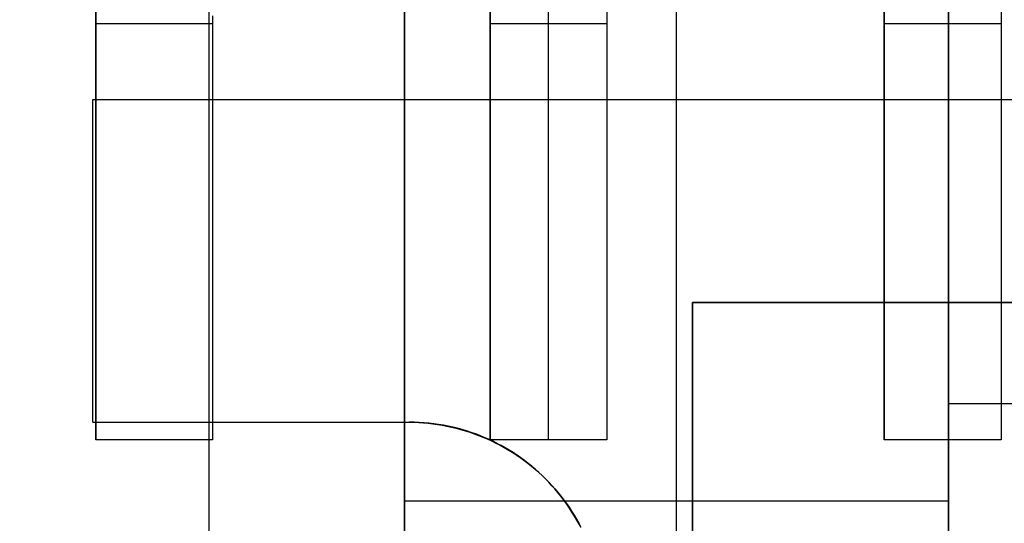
# Model space of a CAD drawing. Header units: millimetres. Extents: x -88 to 88, y -12 to 103.
# Tile 34 of 256: x -64.621 to -62.668, y 9.335 to 10.334. Entities that reach past the tile are written whole.
import ezdxf

# ---------------------------------------------------------------- set-up
doc = ezdxf.new("R2010")
doc.units = ezdxf.units.MM
doc.layers.add('Default', color=7, linetype='Continuous', true_color=0x000000)
doc.layers.add('TOP', color=7, linetype='Continuous', true_color=0xc80000)

msp = doc.modelspace()

# ---------------------------------------------------------------- linework, layer by layer
at = {"layer": 'Default', "color": 254, "true_color": 0xcad1ee}
for points in [[(-64.245, 1.3908), (-64.245, 12.4398)], [(-63.8577, 6.3184), (-63.8577, 12.4398)], [(-63.8577, 12.4398), (-63.8577, 1.3908)], [(-63.3179, 6.3184), (-63.3179, 12.4398)], [(-62.7782, 6.3184), (-62.7782, 12.4398)], [(-62.7782, 12.4398), (-62.7782, 6.705)], [(-62.7782, 12.4398), (-62.7782, 6.3184)], [(-64.4699, 9.5004), (-64.4699, 11.1225)], [(-64.4699, 9.5004), (-64.4699, 11.1225)], [(-64.4699, 11.1225), (-64.4699, 9.5004)], [(-63.5719, 9.5004), (-63.5719, 11.0265)], [(-62.674, 10.6088), (-62.674, 9.5004)], [(-62.674, 10.6088), (-62.674, 9.5004)], [(-62.674, 10.6088), (-62.674, 9.5004)], [(-63.6878, 9.5004), (-63.6878, 10.5536)], [(-63.6878, 9.5004), (-63.6878, 10.5536)], [(-63.6878, 10.5536), (-63.6878, 9.5004)], [(-62.9057, 9.5004), (-62.9057, 10.5215)], [(-62.9057, 9.5004), (-62.9057, 10.5215)], [(-62.9057, 10.5215), (-62.9057, 9.5004)], [(-63.4561, 10.4423), (-63.4561, 9.5004)], [(-63.4561, 10.4423), (-63.4561, 9.5004)], [(-63.4561, 10.4423), (-63.4561, 9.5004)], [(-64.2381, 10.3413), (-64.2381, 9.5004)], [(-64.2381, 10.3413), (-64.2381, 9.5004)], [(-64.2381, 10.3413), (-64.2381, 9.5004)], [(-64.4699, 10.3259), (-64.2381, 10.3259)], [(-63.6878, 10.3259), (-63.4561, 10.3259)], [(-62.9057, 10.3259), (-62.674, 10.3259)], [(-63.2862, 7.2328), (-63.2862, 9.7728)], [(-63.2862, 9.7728), (-58.2062, 9.7728)], [(-58.2062, 9.7728), (-63.2862, 9.7728)], [(-63.2862, 9.7728), (-63.2862, 7.2328)], [(-58.2062, 9.7728), (-63.2862, 9.7728)], [(-63.2862, 9.7728), (-63.2862, 7.2328)], [(-62.7782, 9.5724), (-58.7142, 9.5724)], [(-64.2381, 9.5004), (-64.4699, 9.5004)], [(-64.2381, 9.5004), (-64.4699, 9.5004)], [(-64.2381, 9.5004), (-64.4699, 9.5004)], [(-63.4561, 9.5004), (-63.6878, 9.5004)], [(-63.4561, 9.5004), (-63.6878, 9.5004)], [(-63.4561, 9.5004), (-63.6878, 9.5004)], [(-62.674, 9.5004), (-62.9057, 9.5004)], [(-62.674, 9.5004), (-62.9057, 9.5004)], [(-62.674, 9.5004), (-62.9057, 9.5004)], [(-63.8577, 9.3791), (-62.7782, 9.3791)]]:
    msp.add_lwpolyline(points, dxfattribs=at)
at = {"layer": 'Default', "color": 254, "true_color": 0xcad1ee, "extrusion": (1, 0, 0)}
for points in [[(11.6783, 0.2116), (5.1033, -2.9631)], [(5.1033, -2.9631), (11.6783, 0.2116)], [(5.1033, -2.9631), (11.6783, 0.2116)], [(11.6783, 0.2116), (5.1033, -2.9631)], [(5.1033, -2.9631), (11.6783, 0.2116)], [(5.1033, -2.9631), (11.6783, 0.2116)], [(4.7957, -2.7229), (11.5261, 0.5268)], [(4.7957, -2.7229), (11.5261, 0.5268)], [(11.5261, 0.5268), (4.7957, -2.7229)], [(4.7957, -2.7229), (11.5261, 0.5268)], [(4.7957, -2.7229), (11.5261, 0.5268)], [(11.5261, 0.5268), (4.7957, -2.7229)], [(10.3115, 8.2572), (10.3115, 8.308)], [(10.0546, 8.2572), (10.0546, 8.308)], [(10.027, 8.2572), (10.027, 8.308)], [(10.0109, 8.2572), (10.0109, 8.308)], [(9.9713, 8.2572), (9.9713, 8.308)], [(9.9209, 8.2572), (9.9209, 8.308)], [(9.5004, 8.2572), (9.5004, 8.308)], [(9.5004, 8.308), (9.5004, 8.2572)], [(9.5004, 8.308), (9.5004, 8.2572)], [(9.5004, 8.2572), (9.5004, 8.308)], [(9.5004, 8.308), (9.5004, 8.2572)], [(9.5004, 8.2572), (9.5004, 8.308)], [(9.5004, 8.2572), (9.5004, 8.308)], [(9.5004, 8.308), (9.5004, 8.2572)], [(9.5004, 8.2572), (9.5004, 8.308)], [(9.3791, 5.9458), (9.3791, 6.9618)]]:
    msp.add_lwpolyline(points, dxfattribs=at)
at = {"layer": 'Default', "color": 254, "true_color": 0xcad1ee, "extrusion": (0, 1, 0)}
msp.add_lwpolyline([(63.2862, 7.8), (63.2862, 7.927)], dxfattribs=at)
at = {"layer": 'TOP', "color": 254, "true_color": 0xcad1ee, "extrusion": (1, 0, 0)}
for points in [[(11.3719, 12.6122), (10.175, 12.5697)], [(10.175, 12.8148), (9.5351, 12.7921)], [(9.5351, 12.4918), (10.175, 12.5145)], [(10.175, 12.8711), (10.175, 12.5708)], [(9.8551, 12.8035), (9.8551, 12.5031)], [(9.5351, 12.5021), (9.5351, 12.8025)], [(9.423, 12.5174), (9.423, 12.8177)]]:
    msp.add_lwpolyline(points, dxfattribs=at)
at = {"layer": 'TOP', "color": 254, "true_color": 0xcad1ee, "extrusion": (-7.63156e-07, 1, -2.4649e-08)}
msp.add_lwpolyline([(65.7889, 12.4753), (59.7627, 12.67)], dxfattribs=at)
at = {"layer": 'TOP', "color": 254, "true_color": 0xcad1ee, "extrusion": (1, -1.23371e-14, 2.11619e-08)}
msp.add_lwpolyline([(10.175, 12.5145), (10.175, 12.8148)], dxfattribs=at)
at = {"layer": 'TOP', "color": 254, "true_color": 0xcad1ee, "extrusion": (-9.7239e-08, 1, -3.13918e-09)}
msp.add_lwpolyline([(61.0344, 12.9259), (64.4756, 12.8148)], dxfattribs=at)
at = {"layer": 'TOP', "color": 254, "true_color": 0xcad1ee, "extrusion": (0, 1, 0)}
msp.add_lwpolyline([(64.4756, 12.5145), (61.0344, 12.6256)], dxfattribs=at)
at = {"layer": 'TOP', "color": 254, "true_color": 0xcad1ee}
for points in [[(-64.4756, 9.5351), (-64.4756, 10.175)], [(-64.4756, 10.175), (-61.0344, 10.175)], [(-64.4756, 9.5351), (-63.8481, 9.5351)], [(-63.5076, 9.3266), (-63.5119, 9.3348), (-63.5164, 9.3429), (-63.5211, 9.3508), (-63.526, 9.3586), (-63.5311, 9.3663), (-63.5363, 9.3739), (-63.5417, 9.3813), (-63.5473, 9.3886), (-63.5531, 9.3958), (-63.559, 9.4028), (-63.5651, 9.4097), (-63.5714, 9.4164), (-63.5778, 9.423), (-63.5844, 9.4294), (-63.5911, 9.4356), (-63.598, 9.4417), (-63.605, 9.4477), (-63.6121, 9.4534), (-63.6194, 9.459), (-63.6269, 9.4645), (-63.6344, 9.4697), (-63.6421, 9.4748), (-63.65, 9.4797), (-63.6579, 9.4844), (-63.666, 9.4889), (-63.6742, 9.4932), (-63.6825, 9.4974), (-63.6909, 9.5013), (-63.6994, 9.505), (-63.708, 9.5086), (-63.7168, 9.5119), (-63.7256, 9.515), (-63.7345, 9.5179), (-63.7435, 9.5206), (-63.7527, 9.5231), (-63.7619, 9.5253), (-63.7711, 9.5274), (-63.7805, 9.5292), (-63.79, 9.5307), (-63.7995, 9.5321), (-63.8091, 9.5332), (-63.8187, 9.534), (-63.8285, 9.5346), (-63.8383, 9.535), (-63.8481, 9.5351)]]:
    msp.add_lwpolyline(points, dxfattribs=at)
at = {"layer": 'TOP', "color": 254, "true_color": 0xcad1ee, "extrusion": (-9.94186e-08, 1, -3.2814e-09)}
msp.add_lwpolyline([(64.4756, 12.7921), (63.8481, 12.8128)], dxfattribs=at)
at = {"layer": 'TOP', "color": 254, "true_color": 0xcad1ee, "extrusion": (1.86016e-16, 1, -8.79014e-09)}
msp.add_lwpolyline([(64.4756, 12.4918), (64.4756, 12.7921)], dxfattribs=at)
at = {"layer": 'TOP', "color": 254, "true_color": 0xcad1ee, "extrusion": (-1.29973e-07, 1, -4.29054e-09)}
msp.add_lwpolyline([(63.8481, 12.5125), (64.4756, 12.4918)], dxfattribs=at)
at = {"layer": 'TOP', "color": 254, "true_color": 0xcad1ee, "extrusion": (1, -1.20478e-15, 2.18623e-08)}
msp.add_lwpolyline([(9.5351, 12.5125), (9.5351, 12.8128)], dxfattribs=at)
at = {"layer": 'TOP', "color": 254, "true_color": 0xcad1ee}
for points in [[(-63.8481, 9.5351, 12.8128), (-63.8387, 9.535, 12.8131), (-63.8293, 9.5347, 12.8134), (-63.8199, 9.5341, 12.8137), (-63.8106, 9.5332, 12.814), (-63.8013, 9.5322, 12.8142), (-63.792, 9.5309, 12.8145), (-63.7827, 9.5293, 12.8148), (-63.7735, 9.5276, 12.815), (-63.7643, 9.5256, 12.8152), (-63.7552, 9.5234, 12.8154), (-63.7462, 9.521, 12.8157), (-63.7372, 9.5183, 12.8159), (-63.7282, 9.5155, 12.8161), (-63.7194, 9.5124, 12.8162), (-63.7106, 9.5091, 12.8164), (-63.7019, 9.5056, 12.8166), (-63.6933, 9.5019, 12.8167), (-63.6848, 9.498, 12.8169), (-63.6763, 9.4939, 12.817), (-63.668, 9.4896, 12.8171), (-63.6598, 9.4851, 12.8172), (-63.6517, 9.4804, 12.8173), (-63.6437, 9.4755, 12.8174), (-63.6358, 9.4704, 12.8175), (-63.6281, 9.4651, 12.8175), (-63.6205, 9.4596, 12.8176), (-63.613, 9.454, 12.8176), (-63.6057, 9.4481, 12.8177), (-63.5985, 9.4421, 12.8177), (-63.5914, 9.4359, 12.8177), (-63.5845, 9.4295, 12.8177), (-63.5778, 9.423, 12.8177), (-63.5712, 9.4162, 12.8177), (-63.5648, 9.4093, 12.8176), (-63.5586, 9.4023, 12.8176), (-63.5526, 9.3951, 12.8175), (-63.5468, 9.3877, 12.8175), (-63.5411, 9.3803, 12.8174), (-63.5356, 9.3726, 12.8173), (-63.5303, 9.3649, 12.8172), (-63.5252, 9.357, 12.8171), (-63.5203, 9.349, 12.8169), (-63.5156, 9.3409, 12.8168), (-63.5111, 9.3327, 12.8167)], [(-63.8481, 9.5351, 12.8128), (-63.8382, 9.535, 12.8131), (-63.8284, 9.5346, 12.8134), (-63.8187, 9.534, 12.8137), (-63.809, 9.5332, 12.814), (-63.7994, 9.5321, 12.8143), (-63.7898, 9.5307, 12.8146), (-63.7804, 9.5292, 12.8148), (-63.771, 9.5273, 12.8151), (-63.7617, 9.5253, 12.8153), (-63.7525, 9.5231, 12.8155), (-63.7434, 9.5206, 12.8157), (-63.7344, 9.5179, 12.8159), (-63.7254, 9.515, 12.8161), (-63.7166, 9.5119, 12.8163), (-63.7079, 9.5085, 12.8165), (-63.6993, 9.505, 12.8166), (-63.6907, 9.5013, 12.8168), (-63.6823, 9.4973, 12.8169), (-63.674, 9.4932, 12.817), (-63.6659, 9.4889, 12.8172), (-63.6578, 9.4843, 12.8173), (-63.6499, 9.4796, 12.8174), (-63.642, 9.4748, 12.8174), (-63.6344, 9.4697, 12.8175), (-63.6268, 9.4644, 12.8176), (-63.6194, 9.459, 12.8176), (-63.6121, 9.4534, 12.8177), (-63.6049, 9.4477, 12.8177), (-63.5979, 9.4417, 12.8177), (-63.5911, 9.4356, 12.8177), (-63.5844, 9.4294, 12.8177), (-63.5778, 9.423, 12.8177), (-63.5714, 9.4164, 12.8177), (-63.5652, 9.4097, 12.8176), (-63.5591, 9.4028, 12.8176), (-63.5531, 9.3958, 12.8175), (-63.5474, 9.3887, 12.8175), (-63.5418, 9.3814, 12.8174), (-63.5363, 9.374, 12.8173), (-63.5311, 9.3664, 12.8172), (-63.526, 9.3587, 12.8171), (-63.5211, 9.3509, 12.817), (-63.5164, 9.343, 12.8169), (-63.5119, 9.3349, 12.8167), (-63.5076, 9.3267, 12.8166)], [(-63.5076, 9.3267, 12.5162), (-63.5119, 9.3349, 12.5164), (-63.5164, 9.3429, 12.5165), (-63.5211, 9.3509, 12.5166), (-63.526, 9.3587, 12.5168), (-63.5311, 9.3664, 12.5169), (-63.5363, 9.3739, 12.517), (-63.5417, 9.3813, 12.5171), (-63.5473, 9.3886, 12.5171), (-63.5531, 9.3958, 12.5172), (-63.559, 9.4028, 12.5173), (-63.5651, 9.4096, 12.5173), (-63.5714, 9.4164, 12.5173), (-63.5778, 9.4229, 12.5174), (-63.5843, 9.4293, 12.5174), (-63.591, 9.4356, 12.5174), (-63.5979, 9.4417, 12.5174), (-63.6049, 9.4476, 12.5173), (-63.612, 9.4534, 12.5173), (-63.6193, 9.459, 12.5173), (-63.6268, 9.4644, 12.5172), (-63.6343, 9.4697, 12.5172), (-63.642, 9.4747, 12.5171), (-63.6498, 9.4796, 12.517), (-63.6578, 9.4843, 12.5169), (-63.6658, 9.4888, 12.5168), (-63.674, 9.4932, 12.5167), (-63.6823, 9.4973, 12.5166), (-63.6907, 9.5012, 12.5164), (-63.6992, 9.505, 12.5163), (-63.7079, 9.5085, 12.5161), (-63.7166, 9.5119, 12.516), (-63.7254, 9.515, 12.5158), (-63.7343, 9.5179, 12.5156), (-63.7434, 9.5206, 12.5154), (-63.7525, 9.5231, 12.5152), (-63.7617, 9.5253, 12.515), (-63.771, 9.5273, 12.5147), (-63.7804, 9.5291, 12.5145), (-63.7898, 9.5307, 12.5142), (-63.7994, 9.5321, 12.514), (-63.809, 9.5332, 12.5137), (-63.8187, 9.534, 12.5134), (-63.8284, 9.5346, 12.5131), (-63.8382, 9.535, 12.5128), (-63.8481, 9.5351, 12.5125)], [(-63.5112, 9.3327, 12.5163), (-63.5157, 9.3409, 12.5165), (-63.5204, 9.3491, 12.5166), (-63.5253, 9.357, 12.5167), (-63.5304, 9.3649, 12.5168), (-63.5357, 9.3727, 12.5169), (-63.5411, 9.3803, 12.517), (-63.5468, 9.3878, 12.5171), (-63.5526, 9.3951, 12.5172), (-63.5587, 9.4023, 12.5172), (-63.5649, 9.4093, 12.5173), (-63.5712, 9.4162, 12.5173), (-63.5778, 9.423, 12.5173), (-63.5845, 9.4295, 12.5174), (-63.5914, 9.4359, 12.5174), (-63.5985, 9.4421, 12.5173), (-63.6057, 9.4482, 12.5173), (-63.613, 9.454, 12.5173), (-63.6205, 9.4597, 12.5172), (-63.6281, 9.4651, 12.5172), (-63.6358, 9.4704, 12.5171), (-63.6437, 9.4755, 12.5171), (-63.6517, 9.4804, 12.517), (-63.6598, 9.4851, 12.5169), (-63.668, 9.4897, 12.5168), (-63.6764, 9.494, 12.5166), (-63.6848, 9.4981, 12.5165), (-63.6933, 9.502, 12.5164), (-63.7019, 9.5057, 12.5162), (-63.7106, 9.5092, 12.5161), (-63.7194, 9.5124, 12.5159), (-63.7282, 9.5155, 12.5157), (-63.7372, 9.5184, 12.5155), (-63.7462, 9.521, 12.5153), (-63.7552, 9.5234, 12.5151), (-63.7643, 9.5256, 12.5149), (-63.7735, 9.5276, 12.5146), (-63.7827, 9.5294, 12.5144), (-63.792, 9.5309, 12.5142), (-63.8013, 9.5322, 12.5139), (-63.8106, 9.5332, 12.5136), (-63.8199, 9.5341, 12.5134), (-63.8293, 9.5347, 12.5131), (-63.8387, 9.535, 12.5128), (-63.8481, 9.5351, 12.5125)]]:
    msp.add_polyline3d(points, dxfattribs=at)

doc.saveas('drawing.dxf')
